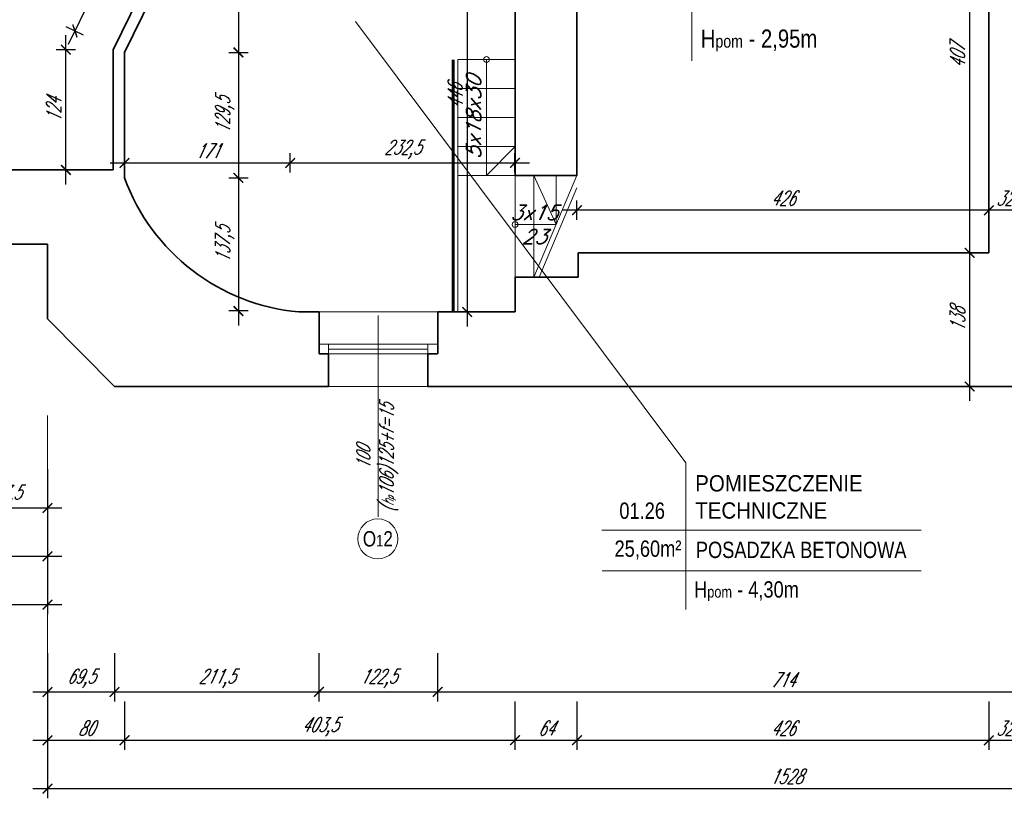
# Model space of a CAD drawing. Header units: millimetres. Extents: x 402 to 79005, y -7782 to 89952.
# Tile 223 of 256: x 24132 to 25150, y 35200 to 36005. Entities that reach past the tile are written whole.
import ezdxf

# ---------------------------------------------------------------- set-up
doc = ezdxf.new("R2010")
doc.units = ezdxf.units.MM
doc.header["$LTSCALE"] = 10
doc.layers.get('0').update_dxf_attribs({"lineweight": 0})
doc.layers.get('Defpoints').update_dxf_attribs({"color": 253})
for name, color, linetype, lineweight in [('01 parter - ściany', 253, 'Continuous', 35), ('03-01_okna', 253, 'Continuous', 15), ('03-02_schody', 253, 'Continuous', 5), ('04-1_widok', 253, 'Continuous', 5), ('05-01_wymiary', 253, 'Continuous', 5), ('05-03_opis', 253, 'Continuous', 5)]:
    doc.layers.add(name, color=color, linetype=linetype, lineweight=lineweight)
doc.styles.add('ariel', font='ARIAL.TTF', dxfattribs={"width": 0.8})
doc.styles.add('ariel_wym', font='simplex.shx', dxfattribs={"width": 0.65, "oblique": 25})
doc.dimstyles.new('ariel 50', dxfattribs={"dimtxt": 15, "dimasz": 10, "dimexe": 10, "dimexo": 0, "dimgap": 5, "dimtad": 1, "dimdec": 1, "dimrnd": 0.5, "dimtxsty": 'ariel_wym', "dimblk": 'ARCHTICK', "dimcen": 2.5, "dimdle": 15, "dimazin": 0, "dimtfac": 1, "dimtdec": 1, "dimtix": 1, "dimtmove": 0, "dimatfit": 3, "dimldrblk": 'DOT', "dimfxl": 0, "dimarcsym": 0})
doc.dimstyles.new('ariel 50 wnętrze', dxfattribs={"dimtxt": 15, "dimasz": 10, "dimexe": 10, "dimexo": 0, "dimgap": 5, "dimtad": 1, "dimdec": 1, "dimrnd": 0.5, "dimtxsty": 'ariel_wym', "dimblk": 'ARCHTICK', "dimcen": 2.5, "dimdle": 15, "dimazin": 0, "dimtfac": 1, "dimtdec": 1, "dimtix": 1, "dimtmove": 0, "dimatfit": 3, "dimldrblk": 'DOT', "dimfxl": 0, "dimarcsym": 0})

# ---------------------------------------------------------------- blocks, each defined once
blk = doc.blocks.new('_ArchTick')
at = {"color": 0, "linetype": 'ByBlock', "const_width": 0.15}
blk.add_lwpolyline([(-0.5, -0.5), (0.5, 0.5)], dxfattribs=at)
blk = doc.blocks.new('*D933')
at = {"layer": '05-01_wymiary', "color": 0, "lineweight": -2}
for p, q in [((24077.2, 35540.3), (24077.2, 35490.3)), ((24160.8, 35540.3), (24160.8, 35490.3)), ((24062.2, 35500.3), (24175.8, 35500.3))]:
    blk.add_line(p, q, dxfattribs=at)
at = {"layer": 'Defpoints', "color": 0}
for p in [(24077.2, 35850), (24160.8, 35696), (24160.8, 35500.3)]:
    blk.add_point(p, dxfattribs=at)
at = {"layer": '05-01_wymiary', "color": 0, "lineweight": -2, "xscale": 10, "yscale": 10, "zscale": 10, "rotation": 180}
blk.add_blockref('_ArchTick', (24077.2, 35500.3), dxfattribs=at)
at = {"layer": '05-01_wymiary', "color": 0, "lineweight": -2, "xscale": 10, "yscale": 10, "zscale": 10}
blk.add_blockref('_ArchTick', (24160.8, 35500.3), dxfattribs=at)
at = {"layer": '05-01_wymiary', "color": 0, "insert": (24119, 35514.2), "char_height": 15, "attachment_point": 5, "style": 'ariel_wym'}
blk.add_mtext('83,5', dxfattribs=at)
blk = doc.blocks.new('_Dot')
at = {"color": 0, "linetype": 'ByBlock', "lineweight": -2}
blk.add_line((-0.5, 0), (-1, 0), dxfattribs=at)
at = {"color": 0, "linetype": 'ByBlock', "const_width": 0.5}
blk.add_lwpolyline([(-0.25, 0, 1), (0.25, 0, 1)], format="xyb", close=True, dxfattribs=at)
blk = doc.blocks.new('*D934')
at = {"layer": '05-01_wymiary', "color": 0, "lineweight": -2}
for p, q in [((24160.8, 35350), (24160.8, 35300)), ((24230.2, 35350), (24230.2, 35300)), ((24145.8, 35310), (24245.2, 35310))]:
    blk.add_line(p, q, dxfattribs=at)
at = {"layer": 'Defpoints', "color": 0}
for p in [(24160.8, 35610.8), (24230.2, 35540.8), (24230.2, 35310)]:
    blk.add_point(p, dxfattribs=at)
at = {"layer": '05-01_wymiary', "color": 0, "lineweight": -2, "xscale": 10, "yscale": 10, "zscale": 10, "rotation": 180}
blk.add_blockref('_ArchTick', (24160.8, 35310), dxfattribs=at)
at = {"layer": '05-01_wymiary', "color": 0, "lineweight": -2, "xscale": 10, "yscale": 10, "zscale": 10}
blk.add_blockref('_ArchTick', (24230.2, 35310), dxfattribs=at)
at = {"layer": '05-01_wymiary', "color": 0, "insert": (24195.5, 35323.9), "char_height": 15, "attachment_point": 5, "style": 'ariel_wym'}
blk.add_mtext('69,5', dxfattribs=at)
blk = doc.blocks.new('*D935')
at = {"layer": '05-01_wymiary', "color": 0, "lineweight": -2}
for p, q in [((24230.2, 35350), (24230.2, 35300)), ((24441.6, 35350), (24441.6, 35300)), ((24215.2, 35310), (24456.6, 35310))]:
    blk.add_line(p, q, dxfattribs=at)
at = {"layer": 'Defpoints', "color": 0}
for p in [(24441.6, 35617.8), (24230.2, 35540.8), (24441.6, 35310)]:
    blk.add_point(p, dxfattribs=at)
at = {"layer": '05-01_wymiary', "color": 0, "lineweight": -2, "xscale": 10, "yscale": 10, "zscale": 10, "rotation": 180}
blk.add_blockref('_ArchTick', (24230.2, 35310), dxfattribs=at)
at = {"layer": '05-01_wymiary', "color": 0, "lineweight": -2, "xscale": 10, "yscale": 10, "zscale": 10}
blk.add_blockref('_ArchTick', (24441.6, 35310), dxfattribs=at)
at = {"layer": '05-01_wymiary', "color": 0, "insert": (24335.9, 35323.9), "char_height": 15, "attachment_point": 5, "style": 'ariel_wym'}
blk.add_mtext('211,5', dxfattribs=at)
blk = doc.blocks.new('*D936')
at = {"layer": '05-01_wymiary', "color": 0, "lineweight": -2}
for p, q in [((24441.6, 35350), (24441.6, 35300)), ((24564.3, 35350), (24564.3, 35300)), ((24426.6, 35310), (24579.3, 35310))]:
    blk.add_line(p, q, dxfattribs=at)
at = {"layer": 'Defpoints', "color": 0}
for p in [(24441.6, 35617.8), (24564.3, 35617.8), (24564.3, 35310)]:
    blk.add_point(p, dxfattribs=at)
at = {"layer": '05-01_wymiary', "color": 0, "lineweight": -2, "xscale": 10, "yscale": 10, "zscale": 10, "rotation": 180}
blk.add_blockref('_ArchTick', (24441.6, 35310), dxfattribs=at)
at = {"layer": '05-01_wymiary', "color": 0, "lineweight": -2, "xscale": 10, "yscale": 10, "zscale": 10}
blk.add_blockref('_ArchTick', (24564.3, 35310), dxfattribs=at)
at = {"layer": '05-01_wymiary', "color": 0, "insert": (24503, 35323.9), "char_height": 15, "attachment_point": 5, "style": 'ariel_wym'}
blk.add_mtext('122,5', dxfattribs=at)
blk = doc.blocks.new('*D937')
at = {"layer": '05-01_wymiary', "color": 0, "lineweight": -2}
for p, q in [((24564.3, 35350), (24564.3, 35300)), ((25278.4, 35350), (25278.4, 35300)), ((24549.3, 35310), (25293.4, 35310))]:
    blk.add_line(p, q, dxfattribs=at)
at = {"layer": 'Defpoints', "color": 0}
for p in [(24564.3, 35617.8), (25278.4, 35617.8), (25278.4, 35310)]:
    blk.add_point(p, dxfattribs=at)
at = {"layer": '05-01_wymiary', "color": 0, "lineweight": -2, "xscale": 10, "yscale": 10, "zscale": 10, "rotation": 180}
blk.add_blockref('_ArchTick', (24564.3, 35310), dxfattribs=at)
at = {"layer": '05-01_wymiary', "color": 0, "lineweight": -2, "xscale": 10, "yscale": 10, "zscale": 10}
blk.add_blockref('_ArchTick', (25278.4, 35310), dxfattribs=at)
at = {"layer": '05-01_wymiary', "color": 0, "insert": (24921.4, 35322.5), "char_height": 15, "attachment_point": 5, "style": 'ariel_wym'}
blk.add_mtext('714', dxfattribs=at)
blk = doc.blocks.new('*D11')
at = {"layer": '05-01_wymiary', "color": 0, "lineweight": -2}
for p, q in [((23855.5, 35490.3), (23855.5, 35440.3)), ((24160.8, 35490.3), (24160.8, 35440.3)), ((23840.5, 35450.3), (24175.8, 35450.3))]:
    blk.add_line(p, q, dxfattribs=at)
at = {"layer": 'Defpoints', "color": 0}
for p in [(23855.5, 35850), (24160.8, 35773), (24160.8, 35450.3)]:
    blk.add_point(p, dxfattribs=at)
at = {"layer": '05-01_wymiary', "color": 0, "lineweight": -2, "xscale": 10, "yscale": 10, "zscale": 10, "rotation": 180}
blk.add_blockref('_ArchTick', (23855.5, 35450.3), dxfattribs=at)
at = {"layer": '05-01_wymiary', "color": 0, "lineweight": -2, "xscale": 10, "yscale": 10, "zscale": 10}
blk.add_blockref('_ArchTick', (24160.8, 35450.3), dxfattribs=at)
at = {"layer": '05-01_wymiary', "color": 0, "insert": (24008.2, 35464.2), "char_height": 15, "attachment_point": 5, "style": 'ariel_wym'}
blk.add_mtext('305,5', dxfattribs=at)
blk = doc.blocks.new('*D12')
at = {"layer": '05-01_wymiary', "color": 0, "lineweight": -2}
for p, q in [((22107.3, 35440.3), (22107.3, 35390.3)), ((24160.8, 35440.3), (24160.8, 35390.3)), ((22092.3, 35400.3), (24175.8, 35400.3))]:
    blk.add_line(p, q, dxfattribs=at)
at = {"layer": 'Defpoints', "color": 0}
for p in [(22107.3, 35845.1), (24160.8, 35696), (24160.8, 35400.3)]:
    blk.add_point(p, dxfattribs=at)
at = {"layer": '05-01_wymiary', "color": 0, "lineweight": -2, "xscale": 10, "yscale": 10, "zscale": 10, "rotation": 180}
blk.add_blockref('_ArchTick', (22107.3, 35400.3), dxfattribs=at)
at = {"layer": '05-01_wymiary', "color": 0, "lineweight": -2, "xscale": 10, "yscale": 10, "zscale": 10}
blk.add_blockref('_ArchTick', (24160.8, 35400.3), dxfattribs=at)
at = {"layer": '05-01_wymiary', "color": 0, "insert": (23134.1, 35414.2), "char_height": 15, "attachment_point": 5, "style": 'ariel_wym'}
blk.add_mtext('2053,5', dxfattribs=at)
blk = doc.blocks.new('*D13')
at = {"layer": '05-01_wymiary', "color": 0, "lineweight": -2}
for p, q in [((24160.8, 35300), (24160.8, 35250)), ((24240.6, 35300), (24240.6, 35250)), ((24145.8, 35260), (24255.6, 35260))]:
    blk.add_line(p, q, dxfattribs=at)
at = {"layer": 'Defpoints', "color": 0}
for p in [(24240.6, 35841.8), (24160.8, 35696), (24240.6, 35260)]:
    blk.add_point(p, dxfattribs=at)
at = {"layer": '05-01_wymiary', "color": 0, "lineweight": -2, "xscale": 10, "yscale": 10, "zscale": 10, "rotation": 180}
blk.add_blockref('_ArchTick', (24160.8, 35260), dxfattribs=at)
at = {"layer": '05-01_wymiary', "color": 0, "lineweight": -2, "xscale": 10, "yscale": 10, "zscale": 10}
blk.add_blockref('_ArchTick', (24240.6, 35260), dxfattribs=at)
at = {"layer": '05-01_wymiary', "color": 0, "insert": (24200.7, 35272.5), "char_height": 15, "attachment_point": 5, "style": 'ariel_wym'}
blk.add_mtext('80', dxfattribs=at)
blk = doc.blocks.new('*D14')
at = {"layer": '05-01_wymiary', "color": 0, "lineweight": -2}
for p, q in [((24240.6, 35300), (24240.6, 35250)), ((24644.3, 35300), (24644.3, 35250)), ((24225.6, 35260), (24659.3, 35260))]:
    blk.add_line(p, q, dxfattribs=at)
at = {"layer": 'Defpoints', "color": 0}
for p in [(24644.3, 35844), (24240.6, 35841.8), (24644.3, 35260)]:
    blk.add_point(p, dxfattribs=at)
at = {"layer": '05-01_wymiary', "color": 0, "lineweight": -2, "xscale": 10, "yscale": 10, "zscale": 10, "rotation": 180}
blk.add_blockref('_ArchTick', (24240.6, 35260), dxfattribs=at)
at = {"layer": '05-01_wymiary', "color": 0, "lineweight": -2, "xscale": 10, "yscale": 10, "zscale": 10}
blk.add_blockref('_ArchTick', (24644.3, 35260), dxfattribs=at)
at = {"layer": '05-01_wymiary', "color": 0, "insert": (24442.5, 35273.9), "char_height": 15, "attachment_point": 5, "style": 'ariel_wym'}
blk.add_mtext('403,5', dxfattribs=at)
blk = doc.blocks.new('*D15')
at = {"layer": '05-01_wymiary', "color": 0, "lineweight": -2}
for p, q in [((24644.3, 35300), (24644.3, 35250)), ((24708.4, 35300), (24708.4, 35250)), ((24629.3, 35260), (24723.4, 35260))]:
    blk.add_line(p, q, dxfattribs=at)
at = {"layer": 'Defpoints', "color": 0}
for p in [(24644.3, 35844), (24708.4, 35844.1), (24708.4, 35260)]:
    blk.add_point(p, dxfattribs=at)
at = {"layer": '05-01_wymiary', "color": 0, "lineweight": -2, "xscale": 10, "yscale": 10, "zscale": 10, "rotation": 180}
blk.add_blockref('_ArchTick', (24644.3, 35260), dxfattribs=at)
at = {"layer": '05-01_wymiary', "color": 0, "lineweight": -2, "xscale": 10, "yscale": 10, "zscale": 10}
blk.add_blockref('_ArchTick', (24708.4, 35260), dxfattribs=at)
at = {"layer": '05-01_wymiary', "color": 0, "insert": (24676.4, 35272.5), "char_height": 15, "attachment_point": 5, "style": 'ariel_wym'}
blk.add_mtext('64', dxfattribs=at)
blk = doc.blocks.new('*D16')
at = {"layer": '05-01_wymiary', "color": 0, "lineweight": -2}
for p, q in [((24708.4, 35300), (24708.4, 35250)), ((25134.3, 35300), (25134.3, 35250)), ((24693.4, 35260), (25149.3, 35260))]:
    blk.add_line(p, q, dxfattribs=at)
at = {"layer": 'Defpoints', "color": 0}
for p in [(24708.4, 35844.1), (25134.3, 35764.1), (25134.3, 35260)]:
    blk.add_point(p, dxfattribs=at)
at = {"layer": '05-01_wymiary', "color": 0, "lineweight": -2, "xscale": 10, "yscale": 10, "zscale": 10, "rotation": 180}
blk.add_blockref('_ArchTick', (24708.4, 35260), dxfattribs=at)
at = {"layer": '05-01_wymiary', "color": 0, "lineweight": -2, "xscale": 10, "yscale": 10, "zscale": 10}
blk.add_blockref('_ArchTick', (25134.3, 35260), dxfattribs=at)
at = {"layer": '05-01_wymiary', "color": 0, "insert": (24921.4, 35272.5), "char_height": 15, "attachment_point": 5, "style": 'ariel_wym'}
blk.add_mtext('426', dxfattribs=at)
blk = doc.blocks.new('*D17')
at = {"layer": '05-01_wymiary', "color": 0, "lineweight": -2}
for p, q in [((25134.3, 35300), (25134.3, 35250)), ((25166.3, 35300), (25166.3, 35250)), ((25119.3, 35260), (25181.3, 35260))]:
    blk.add_line(p, q, dxfattribs=at)
at = {"layer": 'Defpoints', "color": 0}
for p in [(25134.3, 35764.1), (25166.3, 35739), (25166.3, 35260)]:
    blk.add_point(p, dxfattribs=at)
at = {"layer": '05-01_wymiary', "color": 0, "lineweight": -2, "xscale": 10, "yscale": 10, "zscale": 10, "rotation": 180}
blk.add_blockref('_ArchTick', (25134.3, 35260), dxfattribs=at)
at = {"layer": '05-01_wymiary', "color": 0, "lineweight": -2, "xscale": 10, "yscale": 10, "zscale": 10}
blk.add_blockref('_ArchTick', (25166.3, 35260), dxfattribs=at)
at = {"layer": '05-01_wymiary', "color": 0, "insert": (25150.3, 35272.5), "char_height": 15, "attachment_point": 5, "style": 'ariel_wym'}
blk.add_mtext('32', dxfattribs=at)
blk = doc.blocks.new('*D20')
at = {"layer": '05-01_wymiary', "color": 0, "lineweight": -2}
for p, q in [((24160.8, 35250), (24160.8, 35200)), ((25688.8, 35250), (25688.8, 35200)), ((24145.8, 35210), (25703.8, 35210))]:
    blk.add_line(p, q, dxfattribs=at)
at = {"layer": 'Defpoints', "color": 0}
for p in [(24160.8, 35696), (25688.8, 35696), (25688.8, 35210)]:
    blk.add_point(p, dxfattribs=at)
at = {"layer": '05-01_wymiary', "color": 0, "lineweight": -2, "xscale": 10, "yscale": 10, "zscale": 10, "rotation": 180}
blk.add_blockref('_ArchTick', (24160.8, 35210), dxfattribs=at)
at = {"layer": '05-01_wymiary', "color": 0, "lineweight": -2, "xscale": 10, "yscale": 10, "zscale": 10}
blk.add_blockref('_ArchTick', (25688.8, 35210), dxfattribs=at)
at = {"layer": '05-01_wymiary', "color": 0, "insert": (24924.8, 35222.5), "char_height": 15, "attachment_point": 5, "style": 'ariel_wym'}
blk.add_mtext('1528', dxfattribs=at)
blk = doc.blocks.new('*D367')
at = {"layer": '05-01_wymiary', "color": 0, "lineweight": -2}
for p, q in [((25114.5, 36186), (25114.5, 35749.1)), ((25124.5, 36171), (25104.5, 36171)), ((25124.5, 35764.1), (25104.5, 35764.1))]:
    blk.add_line(p, q, dxfattribs=at)
at = {"layer": 'Defpoints', "color": 0}
for p in [(25134.3, 36171), (25114.5, 35764.1), (25134.3, 35764.1)]:
    blk.add_point(p, dxfattribs=at)
at = {"layer": '05-01_wymiary', "color": 0, "lineweight": -2, "xscale": 10, "yscale": 10, "zscale": 10}
for p, rotation in [((25114.5, 36171), 90), ((25114.5, 35764.1), 270)]:
    blk.add_blockref('_ArchTick', p, dxfattribs=dict(at, rotation=rotation))
at = {"layer": '05-01_wymiary', "color": 0, "insert": (25102, 35967.6), "char_height": 15, "attachment_point": 5, "rotation": 90, "style": 'ariel_wym'}
blk.add_mtext('407', dxfattribs=at)
blk = doc.blocks.new('*D385')
at = {"layer": '05-01_wymiary', "color": 0, "lineweight": -2}
for p, q in [((24594.9, 36164), (24594.9, 35688)), ((24604.9, 36149), (24584.9, 36149)), ((24604.9, 35703), (24584.9, 35703))]:
    blk.add_line(p, q, dxfattribs=at)
at = {"layer": 'Defpoints', "color": 0}
for p in [(24620.3, 36149), (24594.9, 35703), (24644.3, 35703)]:
    blk.add_point(p, dxfattribs=at)
at = {"layer": '05-01_wymiary', "color": 0, "lineweight": -2, "xscale": 10, "yscale": 10, "zscale": 10}
for p, rotation in [((24594.9, 36149), 90), ((24594.9, 35703), 270)]:
    blk.add_blockref('_ArchTick', p, dxfattribs=dict(at, rotation=rotation))
at = {"layer": '05-01_wymiary', "color": 0, "insert": (24582.4, 35926), "char_height": 15, "attachment_point": 5, "rotation": 90, "style": 'ariel_wym'}
blk.add_mtext('446', dxfattribs=at)
blk = doc.blocks.new('*D388')
at = {"layer": '05-01_wymiary', "color": 0, "lineweight": -2}
for p, q in [((24358.2, 36104), (24358.2, 35956.5)), ((24348.2, 36089), (24368.2, 36089)), ((24348.2, 35971.5), (24368.2, 35971.5))]:
    blk.add_line(p, q, dxfattribs=at)
at = {"layer": 'Defpoints', "color": 0}
for p in [(24320.8, 36089), (24240.6, 35971.5), (24358.2, 35971.5)]:
    blk.add_point(p, dxfattribs=at)
at = {"layer": '05-01_wymiary', "color": 0, "lineweight": -2, "xscale": 10, "yscale": 10, "zscale": 10}
for p, rotation in [((24358.2, 36089), 90), ((24358.2, 35971.5), 270)]:
    blk.add_blockref('_ArchTick', p, dxfattribs=dict(at, rotation=rotation))
at = {"layer": '05-01_wymiary', "color": 0, "insert": (24344.2, 36030.2), "char_height": 15, "attachment_point": 5, "rotation": 90, "style": 'ariel_wym'}
blk.add_mtext('117,5', dxfattribs=at)
blk = doc.blocks.new('*D389')
at = {"layer": '05-01_wymiary', "color": 0, "lineweight": -2}
for p, q in [((24358.2, 35986.5), (24358.2, 35826.8)), ((24348.2, 35971.5), (24368.2, 35971.5)), ((24348.2, 35841.8), (24368.2, 35841.8))]:
    blk.add_line(p, q, dxfattribs=at)
at = {"layer": 'Defpoints', "color": 0}
for p in [(24240.6, 35971.5), (24240.6, 35841.8), (24358.2, 35841.8)]:
    blk.add_point(p, dxfattribs=at)
at = {"layer": '05-01_wymiary', "color": 0, "lineweight": -2, "xscale": 10, "yscale": 10, "zscale": 10}
for p, rotation in [((24358.2, 35971.5), 90), ((24358.2, 35841.8), 270)]:
    blk.add_blockref('_ArchTick', p, dxfattribs=dict(at, rotation=rotation))
at = {"layer": '05-01_wymiary', "color": 0, "insert": (24344.2, 35906.6), "char_height": 15, "attachment_point": 5, "rotation": 90, "style": 'ariel_wym'}
blk.add_mtext('129,5', dxfattribs=at)
blk = doc.blocks.new('*D390')
at = {"layer": '05-01_wymiary', "color": 0, "lineweight": -2}
for p, q in [((24358.2, 35856.8), (24358.2, 35689)), ((24348.2, 35841.8), (24368.2, 35841.8)), ((24368.2, 35704), (24348.2, 35704))]:
    blk.add_line(p, q, dxfattribs=at)
at = {"layer": 'Defpoints', "color": 0}
for p in [(24240.6, 35841.8), (24358.2, 35704), (24411.8, 35704)]:
    blk.add_point(p, dxfattribs=at)
at = {"layer": '05-01_wymiary', "color": 0, "lineweight": -2, "xscale": 10, "yscale": 10, "zscale": 10}
for p, rotation in [((24358.2, 35841.8), 90), ((24358.2, 35704), 270)]:
    blk.add_blockref('_ArchTick', p, dxfattribs=dict(at, rotation=rotation))
at = {"layer": '05-01_wymiary', "color": 0, "insert": (24344.2, 35772.9), "char_height": 15, "attachment_point": 5, "rotation": 90, "style": 'ariel_wym'}
blk.add_mtext('137,5', dxfattribs=at)
blk = doc.blocks.new('*D391')
at = {"layer": '05-01_wymiary', "color": 0, "lineweight": -2}
for p, q in [((24240.6, 35847.1), (24240.6, 35867.1)), ((24411.8, 35847.1), (24411.8, 35867.1)), ((24225.6, 35857.1), (24426.8, 35857.1))]:
    blk.add_line(p, q, dxfattribs=at)
at = {"layer": 'Defpoints', "color": 0}
for p in [(24411.8, 35857.1), (24240.6, 35841.8), (24411.8, 35704)]:
    blk.add_point(p, dxfattribs=at)
at = {"layer": '05-01_wymiary', "color": 0, "lineweight": -2, "xscale": 10, "yscale": 10, "zscale": 10, "rotation": 180}
blk.add_blockref('_ArchTick', (24240.6, 35857.1), dxfattribs=at)
at = {"layer": '05-01_wymiary', "color": 0, "lineweight": -2, "xscale": 10, "yscale": 10, "zscale": 10}
blk.add_blockref('_ArchTick', (24411.8, 35857.1), dxfattribs=at)
at = {"layer": '05-01_wymiary', "color": 0, "insert": (24326.2, 35869.6), "char_height": 15, "attachment_point": 5, "style": 'ariel_wym'}
blk.add_mtext('171', dxfattribs=at)
blk = doc.blocks.new('*D392')
at = {"layer": '05-01_wymiary', "color": 0, "lineweight": -2}
for p, q in [((24411.8, 35847.1), (24411.8, 35867.1)), ((24644.3, 35847.1), (24644.3, 35867.1)), ((24396.8, 35857.1), (24659.3, 35857.1))]:
    blk.add_line(p, q, dxfattribs=at)
at = {"layer": 'Defpoints', "color": 0}
for p in [(24644.3, 35857.1), (24411.8, 35704), (24644.3, 35703)]:
    blk.add_point(p, dxfattribs=at)
at = {"layer": '05-01_wymiary', "color": 0, "lineweight": -2, "xscale": 10, "yscale": 10, "zscale": 10, "rotation": 180}
blk.add_blockref('_ArchTick', (24411.8, 35857.1), dxfattribs=at)
at = {"layer": '05-01_wymiary', "color": 0, "lineweight": -2, "xscale": 10, "yscale": 10, "zscale": 10}
blk.add_blockref('_ArchTick', (24644.3, 35857.1), dxfattribs=at)
at = {"layer": '05-01_wymiary', "color": 0, "insert": (24528.1, 35871), "char_height": 15, "attachment_point": 5, "style": 'ariel_wym'}
blk.add_mtext('232,5', dxfattribs=at)
blk = doc.blocks.new('*D396')
at = {"layer": '05-01_wymiary', "color": 0, "lineweight": -2}
for p, q in [((24182.6, 35980.1), (24252, 36121.8)), ((24254.4, 36103.9), (24236.4, 36112.7)), ((24198.2, 35989.2), (24180.2, 35997.9))]:
    blk.add_line(p, q, dxfattribs=at)
at = {"layer": 'Defpoints', "color": 0}
for p in [(24245.4, 36108.3), (24284.8, 36089), (24228.6, 35974.2)]:
    blk.add_point(p, dxfattribs=at)
at = {"layer": '05-01_wymiary', "color": 0, "lineweight": -2, "xscale": 10, "yscale": 10, "zscale": 10}
for p, rotation in [((24245.4, 36108.3), 63.90549656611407), ((24189.2, 35993.6), 243.9054965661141)]:
    blk.add_blockref('_ArchTick', p, dxfattribs=dict(at, rotation=rotation))
at = {"layer": '05-01_wymiary', "color": 0, "insert": (24206.1, 36056.4), "char_height": 15, "attachment_point": 5, "rotation": 63.9055, "style": 'ariel_wym'}
blk.add_mtext('128', dxfattribs=at)
blk = doc.blocks.new('*D397')
at = {"layer": '05-01_wymiary', "color": 0, "lineweight": -2}
for p, q in [((24179.8, 35835), (24179.8, 35989.2)), ((24189.8, 35974.2), (24169.8, 35974.2)), ((24189.8, 35850), (24169.8, 35850))]:
    blk.add_line(p, q, dxfattribs=at)
at = {"layer": 'Defpoints', "color": 0}
for p in [(24179.8, 35974.2), (24228.6, 35974.2), (24228.6, 35850)]:
    blk.add_point(p, dxfattribs=at)
at = {"layer": '05-01_wymiary', "color": 0, "lineweight": -2, "xscale": 10, "yscale": 10, "zscale": 10}
for p, rotation in [((24179.8, 35974.2), 90), ((24179.8, 35850), 270)]:
    blk.add_blockref('_ArchTick', p, dxfattribs=dict(at, rotation=rotation))
at = {"layer": '05-01_wymiary', "color": 0, "insert": (24167.3, 35912.1), "char_height": 15, "attachment_point": 5, "rotation": 90, "style": 'ariel_wym'}
blk.add_mtext('124', dxfattribs=at)
blk = doc.blocks.new('*D438')
at = {"layer": '05-01_wymiary', "color": 0, "lineweight": -2}
for p, q in [((25114.5, 35779.1), (25114.5, 35611)), ((25124.5, 35764.1), (25104.5, 35764.1)), ((25124.5, 35626), (25104.5, 35626))]:
    blk.add_line(p, q, dxfattribs=at)
at = {"layer": 'Defpoints', "color": 0}
for p in [(25134.3, 35764.1), (25114.5, 35626), (25288.4, 35626)]:
    blk.add_point(p, dxfattribs=at)
at = {"layer": '05-01_wymiary', "color": 0, "lineweight": -2, "xscale": 10, "yscale": 10, "zscale": 10}
for p, rotation in [((25114.5, 35764.1), 90), ((25114.5, 35626), 270)]:
    blk.add_blockref('_ArchTick', p, dxfattribs=dict(at, rotation=rotation))
at = {"layer": '05-01_wymiary', "color": 0, "insert": (25102, 35695.1), "char_height": 15, "attachment_point": 5, "rotation": 90, "style": 'ariel_wym'}
blk.add_mtext('138', dxfattribs=at)
blk = doc.blocks.new('*D440')
at = {"layer": '05-01_wymiary', "color": 0, "lineweight": -2}
for p, q in [((25134.3, 35798.2), (25134.3, 35818.2)), ((25166.3, 35818.2), (25166.3, 35798.2)), ((25181.3, 35808.2), (25119.3, 35808.2))]:
    blk.add_line(p, q, dxfattribs=at)
at = {"layer": 'Defpoints', "color": 0}
for p in [(25166.3, 35844.1), (25134.3, 35808.2), (25134.3, 35764.1)]:
    blk.add_point(p, dxfattribs=at)
at = {"layer": '05-01_wymiary', "color": 0, "lineweight": -2, "xscale": 10, "yscale": 10, "zscale": 10, "rotation": 180}
blk.add_blockref('_ArchTick', (25134.3, 35808.2), dxfattribs=at)
at = {"layer": '05-01_wymiary', "color": 0, "lineweight": -2, "xscale": 10, "yscale": 10, "zscale": 10}
blk.add_blockref('_ArchTick', (25166.3, 35808.2), dxfattribs=at)
at = {"layer": '05-01_wymiary', "color": 0, "insert": (25150.3, 35820.7), "char_height": 15, "attachment_point": 5, "style": 'ariel_wym'}
blk.add_mtext('32', dxfattribs=at)
blk = doc.blocks.new('*D441')
at = {"layer": '05-01_wymiary', "color": 0, "lineweight": -2}
for p, q in [((24708.4, 35798.2), (24708.4, 35818.2)), ((25134.3, 35798.2), (25134.3, 35818.2)), ((25149.3, 35808.2), (24693.4, 35808.2))]:
    blk.add_line(p, q, dxfattribs=at)
at = {"layer": 'Defpoints', "color": 0}
for p in [(24708.4, 35808.2), (24708.4, 35791.2), (25134.3, 35764.1)]:
    blk.add_point(p, dxfattribs=at)
at = {"layer": '05-01_wymiary', "color": 0, "lineweight": -2, "xscale": 10, "yscale": 10, "zscale": 10, "rotation": 180}
blk.add_blockref('_ArchTick', (24708.4, 35808.2), dxfattribs=at)
at = {"layer": '05-01_wymiary', "color": 0, "lineweight": -2, "xscale": 10, "yscale": 10, "zscale": 10}
blk.add_blockref('_ArchTick', (25134.3, 35808.2), dxfattribs=at)
at = {"layer": '05-01_wymiary', "color": 0, "insert": (24921.4, 35820.7), "char_height": 15, "attachment_point": 5, "style": 'ariel_wym'}
blk.add_mtext('426', dxfattribs=at)

msp = doc.modelspace()

# ---------------------------------------------------------------- linework, layer by layer
at = {"layer": '01 parter - ściany'}
for p, q in [((24708.385, 35844.053), (24708.357, 36170.98)), ((25134.332, 36170.98), (25134.332, 35764.141)), ((24644.332, 35844.047), (24644.332, 36149.047)), ((24228.627, 35974.234), (24284.835, 36088.996)), ((24240.627, 35971.454), (24298.197, 36088.996)), ((24228.627, 35850.047), (24228.627, 35974.234)), ((24240.627, 35841.769), (24240.627, 35971.454)), ((24228.627, 35850.047), (24077.242, 35850.047)), ((24644.332, 35844.047), (24708.387, 35844.053)), ((24160.835, 35773.047), (24067.237, 35773.047)), ((24160.835, 35696.048), (24160.835, 35773.047)), ((25134.332, 35764.141), (24709.553, 35764.141)), ((24709.553, 35739.047), (24709.553, 35764.141)), ((24644.332, 35703.047), (24644.332, 35739.047)), ((24644.332, 35739.047), (24669.342, 35739.047)), ((24669.342, 35739.047), (24709.553, 35739.047)), ((24441.632, 35703.046), (24420.818, 35703.047)), ((24441.632, 35703.044), (24441.632, 35659.544)), ((24644.332, 35703.047), (24564.332, 35703.044)), ((24564.332, 35703.044), (24564.332, 35659.561)), ((24230.21, 35626.047), (24160.835, 35696.048)), ((24451.604, 35659.544), (24441.632, 35659.544)), ((24451.602, 35626.044), (24451.603, 35659.544)), ((24554.328, 35626.044), (24554.33, 35659.559)), ((24564.301, 35659.559), (24554.33, 35659.559)), ((24451.602, 35626.047), (24230.21, 35626.047)), ((25288.365, 35626.044), (24554.328, 35626.044))]:
    msp.add_line(p, q, dxfattribs=at)
msp.add_arc((24439.26, 35913.391), 211.151, 199.828016, 264.989391, dxfattribs=at)
at = {"layer": '03-01_okna', "linetype": 'Continuous', "lineweight": 0}
for p, q in [((24564.332, 35669.561), (24441.633, 35669.543)), ((24451.604, 35659.544), (24451.603, 35669.544)), ((24554.33, 35659.559), (24554.328, 35669.559)), ((24554.329, 35664.549), (24451.603, 35664.544)), ((24554.33, 35659.559), (24451.604, 35659.544)), ((24451.602, 35626.046), (24554.328, 35626.046))]:
    msp.add_line(p, q, dxfattribs=at)
at = {"layer": '03-02_schody'}
for p, q in [((24585.332, 35934.047), (24585.332, 35964.047)), ((24585.332, 35964.047), (24644.332, 35964.047)), ((24614.832, 35964.047), (24614.832, 35844.047)), ((24585.332, 35904.047), (24585.332, 35934.047)), ((24585.332, 35934.047), (24644.332, 35934.047)), ((24585.332, 35874.047), (24585.332, 35904.047)), ((24585.332, 35904.047), (24644.332, 35904.047)), ((24585.332, 35844.047), (24585.332, 35874.047)), ((24585.332, 35874.047), (24644.332, 35874.047)), ((24614.832, 35844.047), (24644.332, 35874.047)), ((24585.332, 35703.047), (24585.332, 35844.047)), ((24585.332, 35844.047), (24644.332, 35844.047)), ((24644.332, 35844.047), (24644.332, 35739.047)), ((24663.912, 35739.044), (24708.385, 35844.053)), ((24663.912, 35844.051), (24663.912, 35739.044)), ((24686.914, 35793.356), (24663.912, 35844.048)), ((24686.914, 35844.053), (24686.914, 35793.356)), ((24669.342, 35739.047), (24708.386, 35831.236)), ((24686.914, 35793.356), (24644.332, 35793.356))]:
    msp.add_line(p, q, dxfattribs=at)
at = {"layer": '03-02_schody', "const_width": 3}
msp.add_lwpolyline([(24580.332, 35703.047), (24580.332, 35964.047)], dxfattribs=at)
at = {"layer": '03-02_schody'}
for centre in [(24614.832, 35964.047), (24644.332, 35793.356)]:
    msp.add_circle(centre, 3, dxfattribs=at)
at = {"layer": '04-1_widok'}
msp.add_line((24441.632, 35703.046), (24564.332, 35703.044), dxfattribs=at)
at = {"layer": '05-01_wymiary'}
msp.add_line((24160.835, 35199.999), (24160.835, 35596.048), dxfattribs=at)
at = {"layer": '05-03_opis'}
for p, q in [((24827.054, 36094.89), (24827.054, 35962.735)), ((24821.035, 35547.114), (24479.23, 36003.243)), ((24821.035, 35547.114), (24821.035, 35395.306)), ((24734.136, 35477.455), (25064.42, 35477.455)), ((24734.544, 35435.438), (25064.242, 35435.438))]:
    msp.add_line(p, q, dxfattribs=at)
at = {"layer": '05-03_opis', "lineweight": 0}
msp.add_line((24502.965, 35699.383), (24502.965, 35490.983), dxfattribs=at)
msp.add_circle((24502.465, 35468.293), 20.689, dxfattribs=at)

# ---------------------------------------------------------------- texts
at = {"layer": '05-03_opis', "style": 'ariel'}
for s, insert, char_height, width, attachment_point in [('{\\fArial|b0|i0|c238|p34; H\\H0.7x;pom\\H1.429x; - 2,95m}', (24830.627, 35983.763), 18.73872, 258.2312, 4), ('\\W0.9;{\\fArial|b0|i0|c238|p34;POMIESZCZENIE \\PTECHNICZNE}', (24830.666, 35511.608), 16.86485, 337.5404, 4), ('{\\fArial|b0|i0|c238|p34;01.26}', (24775.82, 35497.357), 16.86485, 78.4171, 5), ('POSADZKA BETONOWA', (24831.358, 35456.843), 16.86485, 232.40808, 4), ('{\\fArial|b0|i0|c238|p34;25,60m²}', (24781.826, 35456.645), 16.86485, 78.4171, 5), ('{\\fArial|b0|i0|c238|p34; H\\H0.7x;pom\\H1.429x; - 4,30m}', (24824.25, 35414.231), 16.86485, 232.4081, 4)]:
    msp.add_mtext(s, dxfattribs=dict(at, insert=insert, char_height=char_height, width=width, attachment_point=attachment_point))
at = {"layer": '05-03_opis', "lineweight": 0, "attachment_point": 5, "rotation": 90, "style": 'ariel_wym'}
for s, insert, char_height, width in [('{\\W1;5x18x30}', (24601.599, 35904.047), 15, 55), ('100\\P({\\H0.8333x;h\\H0.6x;p}106)125+f=15', (24501.894, 35552.351), 14.4, 62.66128)]:
    msp.add_mtext(s, dxfattribs=dict(at, insert=insert, char_height=char_height, width=width))
at = {"layer": '05-03_opis', "lineweight": 0, "attachment_point": 5}
for s, insert, char_height, width, style in [('{\\W1;3x15\\P23}', (24663.912, 35793.356), 15, 55, 'ariel_wym'), ('O{\\H0.7576x;1}2', (24502.465, 35468.293), 15.84, 75.19353, 'ariel')]:
    msp.add_mtext(s, dxfattribs=dict(at, insert=insert, char_height=char_height, width=width, style=style))

# ---------------------------------------------------------------- dimensions: what is measured, and where the dimension line sits
at = {"layer": '05-01_wymiary'}
for base, p1, p2, picture, middle in [((25114.493, 35764.141), (25134.332, 36170.98), (25134.332, 35764.141), '*D367', (25101.993, 35967.56)), ((24594.868, 35703.047), (24620.332, 36149.047), (24644.332, 35703.047), '*D385', (24582.368, 35926.047)), ((24358.158, 35971.454), (24320.835, 36088.996), (24240.627, 35971.454), '*D388', (24344.23, 36030.225)), ((24358.158, 35841.769), (24240.627, 35971.454), (24240.627, 35841.769), '*D389', (24344.23, 35906.611)), ((24358.158, 35704.03), (24240.627, 35841.769), (24411.822, 35704.03), '*D390', (24344.23, 35772.899)), ((25114.493, 35626.044), (25134.332, 35764.141), (25288.365, 35626.044), '*D438', (25101.993, 35695.093))]:
    dim = msp.add_linear_dim(base=base, p1=p1, p2=p2, angle=90, dimstyle='ariel 50 wnętrze', override={"dimtmove": 1}, dxfattribs=at)
    dim.commit()
    dim.dimension.update_dxf_attribs({"geometry": picture, "text_midpoint": middle})
dim = msp.add_aligned_dim(p1=(24228.627, 35974.234), p2=(24284.835, 36088.996), distance=43.915, dimstyle='ariel 50 wnętrze', dxfattribs=at)
dim.commit()
dim.dimension.update_dxf_attribs({"geometry": '*D396', "text_midpoint": (24206.067, 36056.429)})
dim = msp.add_linear_dim(base=(24179.77, 35974.234), p1=(24228.627, 35850.047), p2=(24228.627, 35974.234), angle=90, dimstyle='ariel 50 wnętrze', dxfattribs=at)
dim.commit()
dim.dimension.update_dxf_attribs({"geometry": '*D397', "text_midpoint": (24167.27, 35912.14)})
for base, p1, p2, dimstyle, picture, middle in [((24411.822, 35857.104), (24240.627, 35841.769), (24411.822, 35704.03), 'ariel 50 wnętrze', '*D391', (24326.224, 35869.604)), ((24160.835, 35400.304), (22107.328, 35845.122), (24160.835, 35696.048), 'ariel 50', '*D12', (23134.081, 35414.233)), ((24240.627, 35259.999), (24160.835, 35696.048), (24240.627, 35841.769), 'ariel 50', '*D13', (24200.731, 35272.499)), ((25688.835, 35209.999), (24160.835, 35696.048), (25688.835, 35696.048), 'ariel 50', '*D20', (24924.835, 35222.499)), ((24230.21, 35309.999), (24160.835, 35610.832), (24230.21, 35540.831), 'ariel 50', '*D934', (24195.522, 35323.928))]:
    dim = msp.add_linear_dim(base=base, p1=p1, p2=p2, dimstyle=dimstyle, dxfattribs=at)
    dim.commit()
    dim.dimension.update_dxf_attribs({"geometry": picture, "text_midpoint": middle})
for base, p1, p2, dimstyle, picture, middle in [((24644.332, 35857.104), (24411.822, 35704.03), (24644.332, 35703.047), 'ariel 50 wnętrze', '*D392', (24528.077, 35871.032)), ((24160.835, 35450.304), (23855.55, 35850.047), (24160.835, 35773.047), 'ariel 50', '*D11', (24008.192, 35464.233)), ((24160.835, 35500.304), (24077.22, 35850.034), (24160.835, 35696.048), 'ariel 50', '*D933', (24119.027, 35514.233)), ((24644.332, 35259.999), (24240.627, 35841.769), (24644.332, 35844.047), 'ariel 50', '*D14', (24442.48, 35273.928)), ((24708.385, 35259.999), (24644.332, 35844.047), (24708.385, 35844.053), 'ariel 50', '*D15', (24676.359, 35272.499)), ((25134.332, 35259.999), (24708.385, 35844.053), (25134.332, 35764.141), 'ariel 50', '*D16', (24921.359, 35272.499)), ((25134.332, 35808.191), (25166.332, 35844.053), (25134.332, 35764.141), 'ariel 50 wnętrze', '*D440', (25150.332, 35820.691)), ((24708.392, 35808.191), (25134.332, 35764.141), (24708.392, 35791.166), 'ariel 50 wnętrze', '*D441', (24921.362, 35820.691)), ((25166.332, 35259.999), (25134.332, 35764.141), (25166.332, 35739.047), 'ariel 50', '*D17', (25150.332, 35272.499)), ((24441.632, 35309.999), (24230.21, 35540.831), (24441.632, 35617.828), 'ariel 50', '*D935', (24335.921, 35323.928)), ((24564.332, 35309.999), (24441.632, 35617.828), (24564.332, 35617.828), 'ariel 50', '*D936', (24502.982, 35323.928)), ((25278.394, 35309.999), (24564.332, 35617.828), (25278.394, 35617.831), 'ariel 50', '*D937', (24921.363, 35322.499))]:
    dim = msp.add_linear_dim(base=base, p1=p1, p2=p2, dimstyle=dimstyle, override={"dimtmove": 1}, dxfattribs=at)
    dim.commit()
    dim.dimension.update_dxf_attribs({"geometry": picture, "text_midpoint": middle})

doc.saveas('drawing.dxf')
